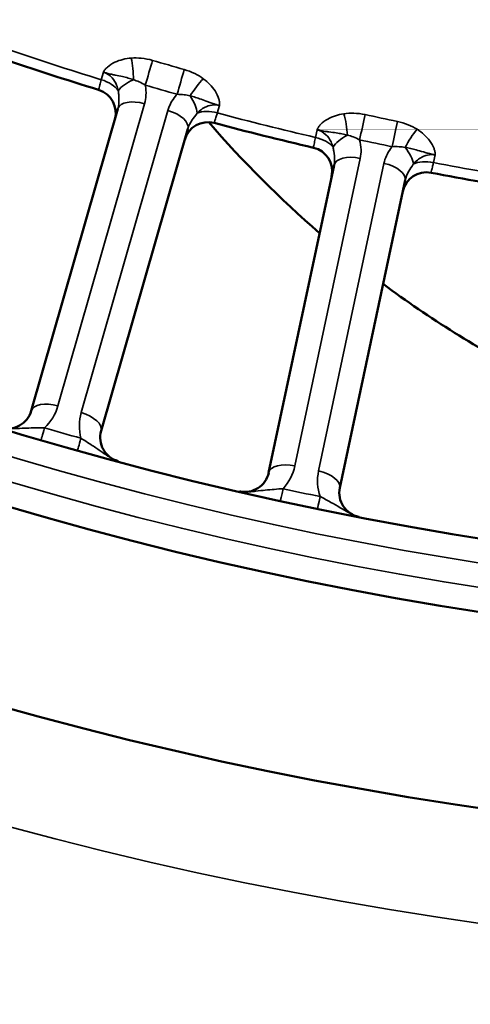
# Model space of a CAD drawing. Header units: inches. Extents: x 0 to 93.5, y 0 to 66.1.
# Tile 15 of 225: x 29.544 to 30.276, y 30.783 to 32.382. Entities that reach past the tile are written whole.
import ezdxf

# ---------------------------------------------------------------- set-up
doc = ezdxf.new("R2010")
doc.units = ezdxf.units.IN
doc.header["$LTSCALE"] = 4
doc.header["$MEASUREMENT"] = 0
for name, color, linetype, lineweight in [('Dimension (ANSI)', 7, 'Continuous', 25), ('Visible (ANSI)', 7, 'Continuous', 50), ('Visible Narrow (ANSI)', 7, 'Continuous', 35)]:
    doc.layers.add(name, color=color, linetype=linetype, lineweight=lineweight)
doc.styles.add('Note Text (ANSI)', font='arial.ttf')
doc.dimstyles.new('Default (ANSI)', dxfattribs={"dimscale": 4, "dimtxt": 0.24, "dimasz": 0.098425, "dimexe": 0.125, "dimexo": 0.0625, "dimgap": 0.031496, "dimtad": 0, "dimtih": 1, "dimtoh": 1, "dimrnd": 1e-08, "dimzin": 4, "dimdsep": 46, "dimtxsty": 'Note Text (ANSI)', "dimcen": 0.09, "dimdle": 0.393701, "dimclrd": 256, "dimclre": 256, "dimclrt": 256, "dimadec": 0, "dimazin": 1, "dimtfac": 0.5, "dimtofl": 0, "dimtmove": 0, "dimatfit": 3, "dimfxl": 1, "dimtolj": 1, "dimtzin": 4, "dimlwd": -1, "dimlwe": -1, "dimarcsym": 0})

# ---------------------------------------------------------------- blocks, each defined once
blk = doc.blocks.new('*D15')
at = {"layer": 'Defpoints', "color": 0, "transparency": 16777216}
for p in [(20.917, 37.0205), (41.4682, 37.0205), (41.4682, 20.4817)]:
    blk.add_point(p, dxfattribs=at)
at = {"layer": 'Dimension (ANSI)', "transparency": 16777216}
for p, q in [((20.917, 36.7705), (20.917, 19.9817)), ((41.4682, 36.7705), (41.4682, 19.9817)), ((21.3107, 20.4817), (41.0745, 20.4817))]:
    blk.add_line(p, q, dxfattribs=at)
for points in [[(21.3107, 20.5473), (21.3107, 20.4161), (20.917, 20.4817)], [(41.0745, 20.5473), (41.0745, 20.4161), (41.4682, 20.4817)]]:
    blk.add_solid(points, dxfattribs=at)
at = {"layer": 'Dimension (ANSI)', "transparency": 16777216, "insert": (29.5611, 21.588), "char_height": 0.96, "attachment_point": 1, "style": 'Note Text (ANSI)'}
blk.add_mtext('\\A1;20.55', dxfattribs=at)
blk = doc.blocks.new('*D16')
at = {"layer": 'Defpoints', "color": 0, "transparency": 16777216}
for p in [(15.4446, 45.9182), (30.9951, 45.9182), (21.6498, 28.5826)]:
    blk.add_point(p, dxfattribs=at)
at = {"layer": 'Dimension (ANSI)', "transparency": 16777216}
for p, q in [((30.7451, 45.9182), (14.9446, 45.9182)), ((15.4446, 28.9763), (15.4446, 45.5245)), ((21.3998, 28.5826), (14.9446, 28.5826))]:
    blk.add_line(p, q, dxfattribs=at)
for points in [[(15.379, 45.5245), (15.5102, 45.5245), (15.4446, 45.9182)], [(15.379, 28.9763), (15.5102, 28.9763), (15.4446, 28.5826)]]:
    blk.add_solid(points, dxfattribs=at)
at = {"layer": 'Dimension (ANSI)', "transparency": 16777216, "insert": (14.3376, 35.6778), "char_height": 0.96, "attachment_point": 1, "rotation": 90, "style": 'Note Text (ANSI)'}
blk.add_mtext('\\A1;17.34', dxfattribs=at)

msp = doc.modelspace()

# ---------------------------------------------------------------- linework, layer by layer
at = {"layer": 'Visible (ANSI)'}
for p, q in [((29.7033, 32.2379), (29.5625, 31.747)), ((29.6761, 31.7144), (29.8169, 32.2053)), ((30.0543, 32.1461), (29.9481, 31.6466)), ((30.0636, 31.622), (30.1698, 32.1216))]:
    msp.add_line(p, q, dxfattribs=at)
for radius in [8.189, 6.1811, 5.8661, 5.748]:
    msp.add_circle((31.1926, 37.2174), radius, dxfattribs=at)
for centre, radius, start, end in [((31.1926, 37.2174), 5.1772, 251.0811, 252.9189), ((29.6604, 32.2309), 0.0394, 344, 72.9189), ((29.8496, 32.1767), 0.0394, 75.0811, 164), ((31.1926, 33.3788), 1.7756, 220.9087, 229.1358), ((31.1926, 37.2174), 5.1772, 255.0811, 256.9189), ((30.0119, 32.1362), 0.0394, 348, 76.9189), ((30.2045, 32.0953), 0.0394, 79.0811, 168), ((31.1926, 37.2174), 5.1772, 259.0811, 260.9189), ((31.1926, 33.3788), 1.7756, 233.404, 242.4802), ((29.5247, 31.7578), 0.0394, 253.0121, 344), ((29.7139, 31.7036), 0.0394, 164, 254.9879), ((29.9096, 31.6548), 0.0394, 257.0121, 348), ((30.1022, 31.6138), 0.0394, 168, 258.9879)]:
    msp.add_arc(centre, radius, start, end, dxfattribs=at)
at = {"layer": 'Visible Narrow (ANSI)'}
for p, q in [((29.6763, 32.285), (29.6798, 32.2971)), ((29.6058, 31.755), (29.7466, 32.246)), ((29.7844, 32.2351), (29.6437, 31.7442)), ((29.8682, 32.2431), (29.8647, 32.2309)), ((30.0241, 32.1912), (30.0267, 32.2036)), ((29.9907, 31.6576), (30.0969, 32.1572)), ((30.1354, 32.149), (30.0292, 31.6495)), ((30.2184, 32.1628), (30.2158, 32.1504))]:
    msp.add_line(p, q, dxfattribs=at)
for radius in [6.3662, 5.8268, 5.7874]:
    msp.add_circle((31.1926, 37.2174), radius, dxfattribs=at)
for centre, radius, start, end in [((31.1926, 37.2174), 5.1602, 251.0882, 252.9118), ((31.1926, 37.2174), 5.1602, 255.0882, 256.9118), ((31.1926, 37.2174), 5.1602, 259.0882, 260.9118), ((29.5301, 31.7767), 0.0787, 313.3542, 344), ((29.7194, 31.7225), 0.0787, 164, 194.6458), ((31.1872, 37.1985), 5.7087, 253.6921, 254.3079), ((29.9137, 31.674), 0.0787, 317.3542, 348), ((30.1062, 31.6331), 0.0787, 168, 198.6458), ((31.1885, 37.1981), 5.7087, 257.6921, 258.3079)]:
    msp.add_arc(centre, radius, start, end, dxfattribs=at)
for centre, major_axis, ratio, start_param, end_param in [((29.7186, 32.2988), (-0.003, 0.0393), 0.23794, 4.336885, 5.267623), ((29.7532, 32.2951), (-0.011, -0.0378), 0.001641, 1.0472, 2.169907), ((31.7333, 39.1029), (-7.845, 2.2495), 0.866025, 1.567514, 1.574079), ((29.8049, 32.2802), (0.0107, 0.0379), 0.001641, 0.971686, 2.094393), ((29.6697, 32.2635), (0.0378, -0.0109), 0.5698, 0.629236, 1.559974), ((29.7382, 32.2713), (0.0367, 0.0143), 0.417627, 1.675906, 2.580298), ((31.7302, 39.0922), (7.8791, -2.2593), 0.866025, 4.709107, 4.715671), ((29.8362, 32.2651), (-0.0233, -0.0317), 0.23794, 4.157155, 5.087893), ((29.7412, 32.2271), (-0.0378, 0.0109), 0.5, 4.712389, 6.283185), ((29.805, 32.2522), (0.0236, -0.0315), 0.417627, 0.561295, 1.465687), ((29.779, 32.2162), (0.0378, -0.0109), 0.5, 0, 1.570796), ((29.8589, 32.2093), (0.0378, -0.0109), 0.5698, 1.581619, 2.512357), ((30.0653, 32.208), (-0.0057, 0.039), 0.23794, 4.336885, 5.267623), ((30.1, 32.2066), (-0.0083, -0.0385), 0.001641, 1.0472, 2.169907), ((31.6004, 39.1361), (-7.9828, 1.6968), 0.866025, 1.567514, 1.574079), ((30.1527, 32.1955), (0.0081, 0.0385), 0.001641, 0.971686, 2.094393), ((30.1849, 32.1826), (-0.021, -0.0333), 0.23794, 4.157155, 5.087893), ((30.019, 32.1693), (0.0385, -0.0082), 0.5698, 0.629236, 1.559974), ((30.0867, 32.1819), (0.0356, 0.0168), 0.417627, 1.675906, 2.580298), ((31.5981, 39.1251), (8.0175, -1.7042), 0.866025, 4.709107, 4.715671), ((30.1548, 32.1675), (0.0257, -0.0298), 0.417627, 0.561295, 1.465687), ((30.0928, 32.138), (-0.0385, 0.0082), 0.5, 4.712389, 6.283185), ((30.1313, 32.1298), (0.0385, -0.0082), 0.5, 0, 1.570796), ((30.2115, 32.1284), (0.0385, -0.0082), 0.5698, 1.581619, 2.512357), ((29.6004, 31.7361), (-0.0378, 0.0109), 0.5, 4.712389, 6.283185), ((29.6382, 31.7253), (0.0378, -0.0109), 0.5, 0, 1.570796), ((29.5896, 31.7384), (-0.0111, -0.0378), 0.003103, 0, 1.047206), ((29.6486, 31.7215), (-0.0106, -0.0379), 0.003103, 5.235979, 6.283185), ((29.9866, 31.6384), (-0.0385, 0.0082), 0.5, 4.712389, 6.283185), ((30.0251, 31.6302), (0.0385, -0.0082), 0.5, 0, 1.570796), ((29.9757, 31.6399), (-0.0084, -0.0385), 0.003103, 0, 1.047206), ((30.0357, 31.6272), (-0.008, -0.0386), 0.003103, 5.235979, 6.283185)]:
    msp.add_ellipse(centre, major_axis=major_axis, ratio=ratio, start_param=start_param, end_param=end_param, dxfattribs=at)
for points, knots in [([(31.1926, 32.1844), (31.259, 32.1844), (31.3256, 32.1888), (31.464, 32.2073), (31.5355, 32.2222), (31.676, 32.2625), (31.7448, 32.2877), (31.8785, 32.3482), (31.9434, 32.3835), (32.088, 32.4765), (32.1662, 32.5385), (32.3079, 32.6755), (32.3714, 32.7504), (32.5141, 32.9551), (32.5824, 33.0949), (32.6459, 33.2969), (32.6603, 33.3546), (32.6903, 33.5136), (32.6991, 33.6174), (32.6952, 33.8249), (32.6825, 33.9286), (32.6299, 34.1589), (32.5825, 34.2867), (32.4918, 34.4558), (32.4625, 34.5039), (32.3811, 34.622), (32.3245, 34.6906), (32.199, 34.8175), (32.1302, 34.8758), (31.9609, 34.9948), (31.855, 35.0522), (31.6926, 35.1162), (31.6405, 35.1335), (31.5011, 35.1715), (31.4112, 35.1876), (31.2296, 35.2031), (31.1381, 35.2025), (30.9306, 35.1825), (30.8131, 35.1569), (30.6369, 35.0959), (30.5745, 35.0694), (30.4279, 34.9953), (30.3452, 34.9428), (30.1923, 34.8237), (30.1223, 34.7571), (29.9615, 34.573), (29.8799, 34.445), (29.7965, 34.2585), (29.7765, 34.206), (29.7267, 34.0502), (29.7048, 33.9435), (29.6843, 33.7284), (29.6858, 33.6201), (29.7145, 33.379), (29.7492, 33.2444), (29.8254, 33.0598), (29.8524, 33.0041), (29.9275, 32.8711), (29.98, 32.7949), (30.0957, 32.6565), (30.1582, 32.5938), (30.2975, 32.4767), (30.3764, 32.4219), (30.5446, 32.328), (30.6339, 32.2889), (30.8744, 32.2102), (31.0346, 32.1844), (31.1926, 32.1844)], [-21.756235, -21.756235, -21.756235, -21.756235, -21.315815, -21.315815, -20.829846, -20.829846, -20.343878, -20.343878, -19.84744, -19.84744, -19.167629, -19.167629, -18.487813, -18.487813, -17.401588, -17.401588, -16.975592, -16.975592, -16.232836, -16.232836, -15.490075, -15.490075, -14.537325, -14.537325, -14.143551, -14.143551, -13.531806, -13.531806, -12.920056, -12.920056, -12.121833, -12.121833, -11.75697, -11.75697, -11.157686, -11.157686, -10.558397, -10.558397, -9.773137, -9.773137, -9.321827, -9.321827, -8.665522, -8.665522, -8.009211, -8.009211, -6.967905, -6.967905, -6.570431, -6.570431, -5.799058, -5.799058, -5.027681, -5.027681, -4.044746, -4.044746, -3.604716, -3.604716, -2.95712, -2.95712, -2.346422, -2.346422, -1.697509, -1.697509, -1.048591, -1.048591, 0, 0, 0, 0]), ([(31.1926, 32.2711), (31.051, 32.2711), (30.9074, 32.2943), (30.6919, 32.3653), (30.612, 32.4005), (30.4615, 32.4851), (30.391, 32.5343), (30.2667, 32.6397), (30.211, 32.696), (30.108, 32.8202), (30.0613, 32.8887), (29.9948, 33.0079), (29.9709, 33.0578), (29.9037, 33.2232), (29.8733, 33.3435), (29.8489, 33.5587), (29.8481, 33.6554), (29.8674, 33.847), (29.8874, 33.9419), (29.9325, 34.0803), (29.9505, 34.127), (30.0256, 34.2925), (30.0986, 34.4059), (30.2421, 34.5689), (30.3045, 34.6278), (30.4406, 34.7331), (30.5141, 34.7795), (30.6443, 34.8449), (30.6997, 34.8683), (30.8561, 34.9221), (30.9603, 34.9447), (31.1443, 34.9624), (31.2254, 34.9629), (31.3864, 34.9492), (31.4662, 34.935), (31.5898, 34.9015), (31.636, 34.8862), (31.7802, 34.8297), (31.8743, 34.7791), (32.0248, 34.6739), (32.0861, 34.6224), (32.198, 34.5101), (32.2486, 34.4493), (32.3214, 34.3446), (32.3477, 34.3021), (32.429, 34.1521), (32.4718, 34.0385), (32.5197, 33.8337), (32.5316, 33.7414), (32.536, 33.5563), (32.5287, 33.4637), (32.5027, 33.3216), (32.4901, 33.27), (32.4344, 33.0893), (32.3739, 32.9641), (32.2472, 32.7803), (32.1907, 32.7131), (32.0643, 32.5899), (31.9944, 32.5341), (31.8651, 32.4505), (31.8071, 32.4187), (31.6874, 32.3642), (31.6258, 32.3414), (31.4999, 32.3052), (31.4359, 32.2917), (31.3118, 32.2751), (31.2521, 32.2711), (31.1926, 32.2711)], [0, 0, 0, 0, 1.048591, 1.048591, 1.697509, 1.697509, 2.346422, 2.346422, 2.95712, 2.95712, 3.604716, 3.604716, 4.044746, 4.044746, 5.027681, 5.027681, 5.799058, 5.799058, 6.570431, 6.570431, 6.967905, 6.967905, 8.009211, 8.009211, 8.665522, 8.665522, 9.321827, 9.321827, 9.773137, 9.773137, 10.558397, 10.558397, 11.157686, 11.157686, 11.75697, 11.75697, 12.121833, 12.121833, 12.920056, 12.920056, 13.531806, 13.531806, 14.143551, 14.143551, 14.537325, 14.537325, 15.490075, 15.490075, 16.232836, 16.232836, 16.975592, 16.975592, 17.401588, 17.401588, 18.487813, 18.487813, 19.167629, 19.167629, 19.84744, 19.84744, 20.343878, 20.343878, 20.829846, 20.829846, 21.315815, 21.315815, 21.756235, 21.756235, 21.756235, 21.756235]), ([(29.725, 32.3201), (29.7203, 32.3198), (29.7157, 32.319), (29.7067, 32.3168), (29.7024, 32.3153), (29.6985, 32.3134), (29.6939, 32.3113), (29.6896, 32.3086), (29.6848, 32.3042), (29.6835, 32.3029), (29.6819, 32.3008), (29.6814, 32.3001), (29.6806, 32.2989), (29.6804, 32.2984), (29.68, 32.2977), (29.6799, 32.2975), (29.6798, 32.2973), (29.6798, 32.2972), (29.6798, 32.2972), (29.6798, 32.2971), (29.6798, 32.2971), (29.6798, 32.2971), (29.6798, 32.2971), (29.6798, 32.2971), (29.6798, 32.2971), (29.6798, 32.2971), (29.6798, 32.2971)], [-0.1483747, -0.1483747, -0.1483747, -0.1483747, -0.1112792, -0.1112792, -0.0741838, -0.0741838, -0.0741838, -0.0316407, -0.0316407, -0.0158167, -0.0158167, -0.0079048, -0.0079048, -0.0028305, -0.0028305, -0.0007972, -0.0007972, -0.0002391, -0.0002391, -0.0000793, -0.0000793, -0.000036, -0.000036, -0.0000144, -0.0000144, 0.0000072, 0.0000072, 0.0000072, 0.0000072]), ([(29.7594, 32.3164), (29.7535, 32.3181), (29.7473, 32.3193), (29.7358, 32.3204), (29.7303, 32.3205), (29.725, 32.3201)], [-0.08937438, -0.08937438, -0.08937438, -0.08937438, -0.04206682, -0.04206682, 0, 0, 0, 0]), ([(29.6798, 32.2971), (29.68, 32.297), (29.6801, 32.297), (29.6802, 32.297), (29.6803, 32.297), (29.6804, 32.2969), (29.6805, 32.2969), (29.6809, 32.2968), (29.6811, 32.2967), (29.6818, 32.2965), (29.6822, 32.2964), (29.6837, 32.296), (29.6844, 32.2958), (29.6866, 32.2952), (29.6877, 32.295), (29.6902, 32.2943), (29.6915, 32.2941), (29.6949, 32.2933), (29.6968, 32.2929), (29.7032, 32.2916), (29.707, 32.2908), (29.7106, 32.29), (29.7138, 32.2893), (29.7168, 32.2886), (29.7227, 32.2869), (29.7256, 32.2861), (29.7284, 32.2851)], [-0.0000072, -0.0000072, -0.0000072, -0.0000072, 0.0000144, 0.0000144, 0.000036, 0.000036, 0.0000793, 0.0000793, 0.0002391, 0.0002391, 0.0007972, 0.0007972, 0.0028305, 0.0028305, 0.0079048, 0.0079048, 0.0158167, 0.0158167, 0.0316407, 0.0316407, 0.0741838, 0.0741838, 0.0741838, 0.1112792, 0.1112792, 0.1483747, 0.1483747, 0.1483747, 0.1483747]), ([(29.6798, 32.2971), (29.685, 32.2955), (29.6898, 32.2924), (29.6968, 32.2848), (29.6993, 32.2808), (29.7023, 32.2735), (29.7033, 32.2705), (29.7039, 32.2674)], [-1.5053415, -1.5053415, -1.5053415, -1.5053415, -1.4223036, -1.4223036, -1.3564794, -1.3564794, -1.3153392, -1.3153392, -1.3153392, -1.3153392]), ([(29.842, 32.2866), (29.8377, 32.2897), (29.8331, 32.2926), (29.8227, 32.2977), (29.8168, 32.2999), (29.8109, 32.3016)], [-0.08937438, -0.08937438, -0.08937438, -0.08937438, -0.04730953, -0.04730953, 0, 0, 0, 0]), ([(29.6763, 32.285), (29.6755, 32.2818), (29.6747, 32.279), (29.6731, 32.2729), (29.6724, 32.2703), (29.672, 32.2688), (29.6719, 32.2686), (29.6719, 32.2686)], [0, 0, 0, 0, 0.060011, 0.060011, 0.1560285, 0.1560285, 0.1920118, 0.1920118, 0.1920118, 0.1920118]), ([(29.7284, 32.2851), (29.7315, 32.2841), (29.7347, 32.2829), (29.7412, 32.2799), (29.7445, 32.2781), (29.7477, 32.2761)], [0, 0, 0, 0, 0.04206682, 0.04206682, 0.08937438, 0.08937438, 0.08937438, 0.08937438]), ([(29.7466, 32.246), (29.7479, 32.2504), (29.7486, 32.2551), (29.7492, 32.2652), (29.7488, 32.2707), (29.7477, 32.2761)], [0, 0, 0, 0, 0.04082497, 0.04082497, 0.08802318, 0.08802318, 0.08802318, 0.08802318]), ([(29.8682, 32.2431), (29.8682, 32.2431), (29.8682, 32.2431), (29.8682, 32.2431), (29.8682, 32.2431), (29.8682, 32.2431), (29.8682, 32.2431), (29.8682, 32.2431), (29.8682, 32.2431), (29.8682, 32.2432), (29.8682, 32.2433), (29.8683, 32.2435), (29.8683, 32.2438), (29.8684, 32.2445), (29.8684, 32.2451), (29.8684, 32.2465), (29.8684, 32.2474), (29.8681, 32.25), (29.8677, 32.2517), (29.8659, 32.258), (29.8637, 32.2626), (29.861, 32.2668), (29.8586, 32.2705), (29.8558, 32.2741), (29.8494, 32.2807), (29.8458, 32.2838), (29.842, 32.2866)], [-0.148382, -0.148382, -0.148382, -0.148382, -0.1483603, -0.1483603, -0.1483387, -0.1483387, -0.1482955, -0.1482955, -0.1481357, -0.1481357, -0.1475775, -0.1475775, -0.1455443, -0.1455443, -0.14047, -0.14047, -0.132558, -0.132558, -0.1167341, -0.1167341, -0.074191, -0.074191, -0.074191, -0.0370955, -0.0370955, 0, 0, 0, 0]), ([(29.7039, 32.2674), (29.7041, 32.2651), (29.7044, 32.2629), (29.705, 32.2552), (29.7052, 32.2505), (29.7045, 32.2431), (29.704, 32.2404), (29.7033, 32.2379)], [-0.129604, -0.129604, -0.129604, -0.129604, -0.1061449, -0.1061449, -0.040825, -0.040825, 0, 0, 0, 0]), ([(29.7995, 32.2613), (29.7985, 32.2603), (29.7976, 32.2593), (29.7911, 32.2514), (29.7868, 32.2435), (29.7844, 32.2351)], [0.04155794, 0.04155794, 0.04155794, 0.04155794, 0.05326495, 0.05326495, 0.12966332, 0.12966332, 0.12966332, 0.12966332]), ([(29.7995, 32.2613), (29.8032, 32.2613), (29.807, 32.261), (29.8141, 32.2601), (29.8174, 32.2595), (29.8206, 32.2587)], [0, 0, 0, 0, 0.04730953, 0.04730953, 0.08937438, 0.08937438, 0.08937438, 0.08937438]), ([(29.8206, 32.2587), (29.8235, 32.258), (29.8264, 32.2572), (29.8323, 32.2554), (29.8352, 32.2545), (29.8383, 32.2534), (29.8418, 32.2521), (29.8454, 32.2508), (29.8515, 32.2485), (29.8533, 32.2479), (29.8567, 32.2467), (29.8579, 32.2463), (29.8603, 32.2455), (29.8614, 32.2451), (29.8636, 32.2444), (29.8643, 32.2442), (29.8658, 32.2438), (29.8662, 32.2437), (29.8669, 32.2434), (29.8671, 32.2434), (29.8675, 32.2433), (29.8675, 32.2433), (29.8677, 32.2432), (29.8678, 32.2432), (29.8679, 32.2432), (29.8679, 32.2431), (29.8682, 32.2431)], [0, 0, 0, 0, 0.0370955, 0.0370955, 0.074191, 0.074191, 0.074191, 0.1167341, 0.1167341, 0.132558, 0.132558, 0.14047, 0.14047, 0.1455443, 0.1455443, 0.1475775, 0.1475775, 0.1481357, 0.1481357, 0.1482955, 0.1482955, 0.1483387, 0.1483387, 0.1483603, 0.1483603, 0.148382, 0.148382, 0.148382, 0.148382]), ([(29.832, 32.2307), (29.8363, 32.2352), (29.8414, 32.2388), (29.8508, 32.2429), (29.8551, 32.2439), (29.8621, 32.2442), (29.865, 32.2439), (29.8678, 32.2432), (29.8679, 32.2432), (29.868, 32.2431), (29.8682, 32.2431)], [-0.3754564, -0.3754564, -0.3754564, -0.3754564, -0.293185, -0.293185, -0.2307892, -0.2307892, -0.1877282, -0.1877282, -0.1877282, -0.185454, -0.185454, -0.185454, -0.185454]), ([(29.8169, 32.2053), (29.8182, 32.2101), (29.8206, 32.2148), (29.826, 32.223), (29.8287, 32.2264), (29.832, 32.2307)], [-0.1296633, -0.1296633, -0.1296633, -0.1296633, -0.053265, -0.053265, 0, 0, 0, 0]), ([(29.8597, 32.2147), (29.8597, 32.2147), (29.8601, 32.2161), (29.8615, 32.2204), (29.8622, 32.2226), (29.8635, 32.2271), (29.8641, 32.2289), (29.8647, 32.2309)], [0, 0, 0, 0, 0.0913705, 0.0913705, 0.1533036, 0.1533036, 0.1920117, 0.1920117, 0.1920117, 0.1920117]), ([(30.0702, 32.2297), (30.0655, 32.229), (30.061, 32.2279), (30.0522, 32.2251), (30.048, 32.2233), (30.0442, 32.2211), (30.0398, 32.2187), (30.0357, 32.2157), (30.0312, 32.2109), (30.03, 32.2096), (30.0285, 32.2074), (30.0281, 32.2067), (30.0274, 32.2054), (30.0272, 32.2049), (30.0269, 32.2042), (30.0268, 32.204), (30.0267, 32.2037), (30.0267, 32.2037), (30.0267, 32.2036), (30.0267, 32.2036), (30.0267, 32.2036), (30.0267, 32.2036), (30.0267, 32.2036), (30.0267, 32.2036), (30.0267, 32.2036), (30.0267, 32.2036), (30.0267, 32.2036)], [-0.1483747, -0.1483747, -0.1483747, -0.1483747, -0.1112792, -0.1112792, -0.0741838, -0.0741838, -0.0741838, -0.0316407, -0.0316407, -0.0158167, -0.0158167, -0.0079048, -0.0079048, -0.0028305, -0.0028305, -0.0007972, -0.0007972, -0.0002391, -0.0002391, -0.0000793, -0.0000793, -0.000036, -0.000036, -0.0000144, -0.0000144, 0.0000072, 0.0000072, 0.0000072, 0.0000072]), ([(30.1048, 32.2283), (30.0987, 32.2296), (30.0925, 32.2304), (30.0809, 32.2307), (30.0755, 32.2305), (30.0702, 32.2297)], [-0.08937438, -0.08937438, -0.08937438, -0.08937438, -0.04206682, -0.04206682, 0, 0, 0, 0]), ([(30.1893, 32.2044), (30.1848, 32.2072), (30.1799, 32.2097), (30.1692, 32.2141), (30.1632, 32.2159), (30.1572, 32.2172)], [-0.08937438, -0.08937438, -0.08937438, -0.08937438, -0.04730953, -0.04730953, 0, 0, 0, 0]), ([(30.0267, 32.2036), (30.027, 32.2035), (30.027, 32.2035), (30.0271, 32.2035), (30.0272, 32.2034), (30.0273, 32.2034), (30.0274, 32.2034), (30.0278, 32.2033), (30.028, 32.2033), (30.0288, 32.2031), (30.0291, 32.203), (30.0307, 32.2027), (30.0313, 32.2026), (30.0336, 32.2022), (30.0347, 32.202), (30.0373, 32.2015), (30.0386, 32.2013), (30.0421, 32.2008), (30.044, 32.2005), (30.0504, 32.1997), (30.0543, 32.1992), (30.0579, 32.1986), (30.0612, 32.1981), (30.0642, 32.1976), (30.0702, 32.1964), (30.0732, 32.1957), (30.076, 32.195)], [-0.0000072, -0.0000072, -0.0000072, -0.0000072, 0.0000144, 0.0000144, 0.000036, 0.000036, 0.0000793, 0.0000793, 0.0002391, 0.0002391, 0.0007972, 0.0007972, 0.0028305, 0.0028305, 0.0079048, 0.0079048, 0.0158167, 0.0158167, 0.0316407, 0.0316407, 0.0741838, 0.0741838, 0.0741838, 0.1112792, 0.1112792, 0.1483747, 0.1483747, 0.1483747, 0.1483747]), ([(30.0267, 32.2036), (30.0321, 32.2023), (30.037, 32.1996), (30.0445, 32.1925), (30.0473, 32.1886), (30.0508, 32.1815), (30.052, 32.1786), (30.0529, 32.1756)], [-1.5053424, -1.5053424, -1.5053424, -1.5053424, -1.4223025, -1.4223025, -1.3564794, -1.3564794, -1.31534, -1.31534, -1.31534, -1.31534]), ([(30.2184, 32.1628), (30.2184, 32.1628), (30.2184, 32.1628), (30.2184, 32.1628), (30.2184, 32.1628), (30.2184, 32.1628), (30.2184, 32.1628), (30.2184, 32.1628), (30.2184, 32.1629), (30.2184, 32.1629), (30.2184, 32.163), (30.2185, 32.1633), (30.2185, 32.1635), (30.2185, 32.1643), (30.2185, 32.1648), (30.2184, 32.1662), (30.2183, 32.1671), (30.2178, 32.1697), (30.2173, 32.1714), (30.2151, 32.1776), (30.2126, 32.1819), (30.2096, 32.186), (30.2069, 32.1895), (30.2039, 32.1928), (30.197, 32.199), (30.1933, 32.2019), (30.1893, 32.2044)], [-0.148382, -0.148382, -0.148382, -0.148382, -0.1483603, -0.1483603, -0.1483387, -0.1483387, -0.1482955, -0.1482955, -0.1481357, -0.1481357, -0.1475775, -0.1475775, -0.1455442, -0.1455442, -0.14047, -0.14047, -0.132558, -0.132558, -0.116734, -0.116734, -0.074191, -0.074191, -0.074191, -0.0370955, -0.0370955, 0, 0, 0, 0]), ([(30.0241, 32.1912), (30.0234, 32.188), (30.0229, 32.1851), (30.0217, 32.1789), (30.0212, 32.1763), (30.0209, 32.1748), (30.0208, 32.1746), (30.0208, 32.1746)], [0, 0, 0, 0, 0.060011, 0.060011, 0.1560285, 0.1560285, 0.1920118, 0.1920118, 0.1920118, 0.1920118]), ([(30.076, 32.195), (30.0792, 32.1942), (30.0825, 32.1932), (30.0891, 32.1907), (30.0926, 32.1891), (30.0959, 32.1874)], [0, 0, 0, 0, 0.04206682, 0.04206682, 0.08937438, 0.08937438, 0.08937438, 0.08937438]), ([(30.0969, 32.1572), (30.0979, 32.1618), (30.0983, 32.1664), (30.0981, 32.1766), (30.0974, 32.182), (30.0959, 32.1874)], [0, 0, 0, 0, 0.04082497, 0.04082497, 0.08802318, 0.08802318, 0.08802318, 0.08802318]), ([(30.0529, 32.1756), (30.0532, 32.1733), (30.0536, 32.1712), (30.0548, 32.1636), (30.0553, 32.1588), (30.0551, 32.1514), (30.0548, 32.1487), (30.0543, 32.1461)], [-0.129604, -0.129604, -0.129604, -0.129604, -0.1061449, -0.1061449, -0.040825, -0.040825, 0, 0, 0, 0]), ([(30.1486, 32.1762), (30.1477, 32.1751), (30.1469, 32.174), (30.1409, 32.1657), (30.1372, 32.1575), (30.1354, 32.149)], [0.04155794, 0.04155794, 0.04155794, 0.04155794, 0.05326495, 0.05326495, 0.12966332, 0.12966332, 0.12966332, 0.12966332]), ([(30.1486, 32.1762), (30.1523, 32.1764), (30.1561, 32.1764), (30.1632, 32.176), (30.1666, 32.1756), (30.1698, 32.175)], [0, 0, 0, 0, 0.04730953, 0.04730953, 0.08937438, 0.08937438, 0.08937438, 0.08937438]), ([(30.1698, 32.175), (30.1728, 32.1746), (30.1757, 32.174), (30.1817, 32.1726), (30.1847, 32.1719), (30.1878, 32.171), (30.1914, 32.17), (30.1951, 32.1689), (30.2014, 32.1671), (30.2032, 32.1666), (30.2066, 32.1656), (30.2079, 32.1653), (30.2104, 32.1646), (30.2115, 32.1644), (30.2138, 32.1638), (30.2144, 32.1637), (30.216, 32.1633), (30.2163, 32.1632), (30.2171, 32.1631), (30.2173, 32.163), (30.2177, 32.163), (30.2177, 32.1629), (30.2179, 32.1629), (30.218, 32.1629), (30.2181, 32.1629), (30.2181, 32.1629), (30.2184, 32.1628)], [0, 0, 0, 0, 0.0370955, 0.0370955, 0.074191, 0.074191, 0.074191, 0.116734, 0.116734, 0.132558, 0.132558, 0.14047, 0.14047, 0.1455442, 0.1455442, 0.1475775, 0.1475775, 0.1481357, 0.1481357, 0.1482955, 0.1482955, 0.1483387, 0.1483387, 0.1483603, 0.1483603, 0.148382, 0.148382, 0.148382, 0.148382]), ([(30.1831, 32.148), (30.1872, 32.1527), (30.192, 32.1567), (30.2011, 32.1614), (30.2053, 32.1627), (30.2123, 32.1635), (30.2152, 32.1634), (30.218, 32.1629), (30.2181, 32.1629), (30.2183, 32.1628), (30.2184, 32.1628)], [-0.3754315, -0.3754315, -0.3754315, -0.3754315, -0.2931616, -0.2931616, -0.2307769, -0.2307769, -0.1877158, -0.1877158, -0.1877158, -0.1854292, -0.1854292, -0.1854292, -0.1854292]), ([(30.2119, 32.1339), (30.2119, 32.1339), (30.2123, 32.1353), (30.2133, 32.1397), (30.2138, 32.142), (30.2149, 32.1465), (30.2153, 32.1484), (30.2158, 32.1504)], [0, 0, 0, 0, 0.09137, 0.09137, 0.1533034, 0.1533034, 0.1920117, 0.1920117, 0.1920117, 0.1920117]), ([(30.1698, 32.1216), (30.1709, 32.1264), (30.1729, 32.1312), (30.1778, 32.1398), (30.1802, 32.1434), (30.1831, 32.148)], [-0.1296633, -0.1296633, -0.1296633, -0.1296633, -0.0532649, -0.0532649, 0, 0, 0, 0]), ([(29.5842, 31.7195), (29.5795, 31.7195), (29.5747, 31.7195), (29.5649, 31.7194), (29.5601, 31.7193), (29.5551, 31.7191), (29.5501, 31.7189), (29.5451, 31.7187), (29.5371, 31.7184), (29.5345, 31.7183), (29.5293, 31.7182), (29.5268, 31.7181), (29.5224, 31.7184), (29.5215, 31.7185), (29.5194, 31.7188), (29.5186, 31.7189), (29.5166, 31.7193), (29.5161, 31.7194), (29.515, 31.7196), (29.5148, 31.7197), (29.5143, 31.7198), (29.5142, 31.7199), (29.514, 31.7199), (29.5137, 31.72), (29.5132, 31.7202)], [0, 0, 0, 0, 0.0566386, 0.0566386, 0.1115465, 0.1115465, 0.1115465, 0.1664545, 0.1664545, 0.1915781, 0.1915781, 0.2124246, 0.2124246, 0.2177588, 0.2177588, 0.2215388, 0.2215388, 0.2226832, 0.2226832, 0.2229871, 0.2229871, 0.2230401, 0.2230401, 0.223093, 0.223093, 0.223093, 0.223093]), ([(29.7037, 31.6655), (29.7032, 31.6657), (29.7029, 31.6658), (29.7027, 31.6658), (29.7026, 31.6658), (29.7021, 31.666), (29.7019, 31.6661), (29.7008, 31.6664), (29.7004, 31.6666), (29.6985, 31.6673), (29.6977, 31.6677), (29.6958, 31.6685), (29.695, 31.669), (29.6911, 31.671), (29.689, 31.6724), (29.6822, 31.6768), (29.6784, 31.6795), (29.6695, 31.6856), (29.6647, 31.6889), (29.6542, 31.6956), (29.6486, 31.6992), (29.6432, 31.7026)], [-0.0000114, -0.0000114, -0.0000114, -0.0000114, 0.0000415, 0.0000415, 0.0000945, 0.0000945, 0.0003984, 0.0003984, 0.0015428, 0.0015428, 0.0053228, 0.0053228, 0.010657, 0.010657, 0.0315035, 0.0315035, 0.0812568, 0.0812568, 0.1459688, 0.1459688, 0.2230816, 0.2230816, 0.2230816, 0.2230816]), ([(29.9716, 31.6207), (29.967, 31.6204), (29.9621, 31.62), (29.9524, 31.6192), (29.9476, 31.6188), (29.9427, 31.6183), (29.9377, 31.6178), (29.9327, 31.6172), (29.9248, 31.6163), (29.9222, 31.616), (29.917, 31.6155), (29.9145, 31.6153), (29.9101, 31.6153), (29.9091, 31.6153), (29.9071, 31.6155), (29.9062, 31.6155), (29.9042, 31.6158), (29.9037, 31.6158), (29.9026, 31.616), (29.9024, 31.6161), (29.9019, 31.6162), (29.9018, 31.6162), (29.9016, 31.6162), (29.9013, 31.6163), (29.9008, 31.6164)], [0, 0, 0, 0, 0.0566386, 0.0566386, 0.1115465, 0.1115465, 0.1115465, 0.1664545, 0.1664545, 0.1915781, 0.1915781, 0.2124246, 0.2124246, 0.2177588, 0.2177588, 0.2215388, 0.2215388, 0.2226832, 0.2226832, 0.2229871, 0.2229871, 0.2230401, 0.2230401, 0.223093, 0.223093, 0.223093, 0.223093]), ([(30.0946, 31.5752), (30.0941, 31.5753), (30.0938, 31.5754), (30.0936, 31.5754), (30.0935, 31.5754), (30.093, 31.5755), (30.0928, 31.5756), (30.0917, 31.5759), (30.0912, 31.576), (30.0893, 31.5766), (30.0885, 31.5769), (30.0865, 31.5776), (30.0857, 31.578), (30.0816, 31.5798), (30.0795, 31.581), (30.0724, 31.5849), (30.0683, 31.5874), (30.0591, 31.5928), (30.054, 31.5957), (30.0432, 31.6018), (30.0372, 31.605), (30.0316, 31.6079)], [-0.0000114, -0.0000114, -0.0000114, -0.0000114, 0.0000415, 0.0000415, 0.0000945, 0.0000945, 0.0003984, 0.0003984, 0.0015428, 0.0015428, 0.0053228, 0.0053228, 0.010657, 0.010657, 0.0315035, 0.0315035, 0.0812568, 0.0812568, 0.1459688, 0.1459688, 0.2230816, 0.2230816, 0.2230816, 0.2230816])]:
    msp.add_open_spline(points, degree=3, knots=knots, dxfattribs=at)

# ---------------------------------------------------------------- dimensions: what is measured, and where the dimension line sits
at = {"layer": 'Dimension (ANSI)'}
for base, p1, p2, angle, picture, middle in [((15.4446, 45.9182), (21.6498, 28.5826), (30.9951, 45.9182), 90, '*D16', (15.4446, 37.2504)), ((41.4682, 20.4817), (20.917, 37.0205), (41.4682, 37.0205), 180, '*D15', (31.1926, 20.4817))]:
    dim = msp.add_linear_dim(base=base, p1=p1, p2=p2, angle=angle, dimstyle='Default (ANSI)', override={"dimgap": 0.031496, "dimtad": 1, "dimtih": 0, "dimtoh": 0, "dimdec": 2, "dimtol": 0, "dimlim": 0, "dimtp": 0, "dimtm": 0, "dimtdec": 2, "dimatfit": 1}, dxfattribs=at)
    dim.commit()
    dim.dimension.update_dxf_attribs({"geometry": picture, "text_midpoint": middle, "dimtype": 160})

doc.saveas('drawing.dxf')
